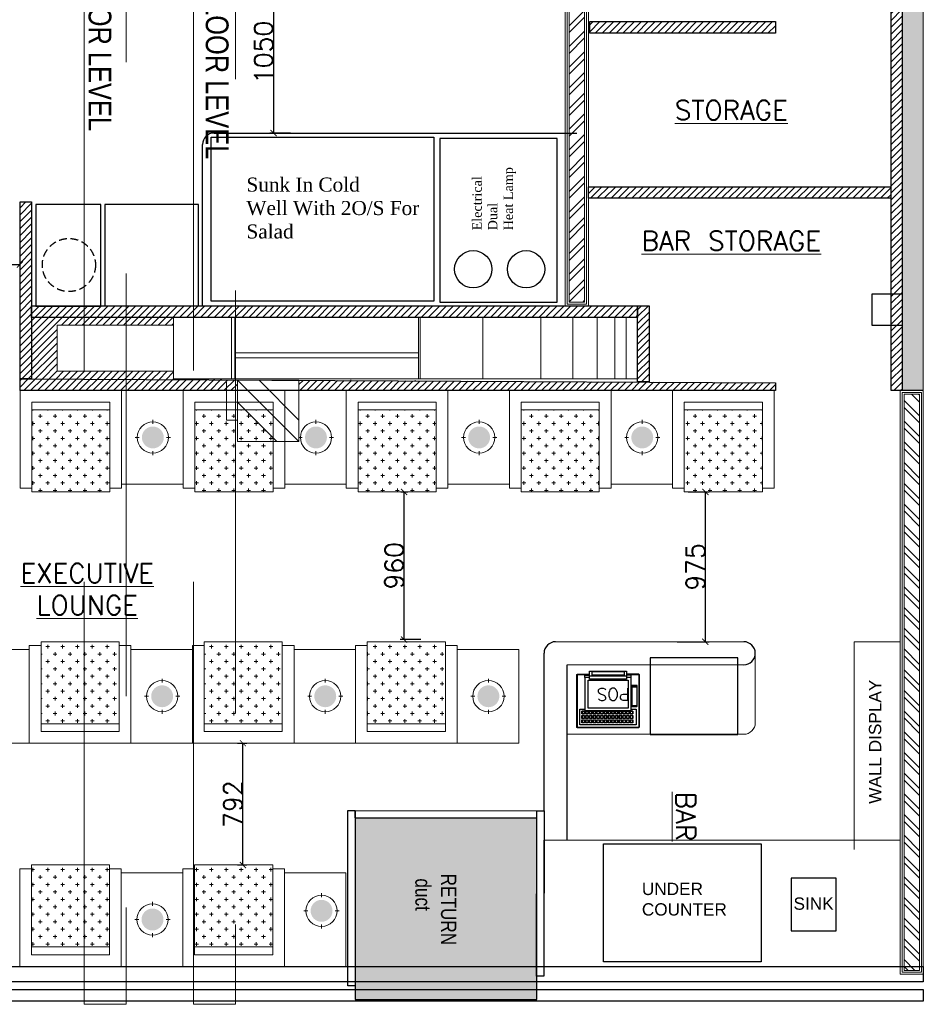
# Model space of a CAD drawing. Header units: inches. Extents: x -1008743 to -388065, y -1380311 to -642022.
# Tile 16 of 85: x -518033 to -512157, y -694457 to -688050. Entities that reach past the tile are written whole.
import ezdxf

# ---------------------------------------------------------------- set-up
doc = ezdxf.new("R2010")
doc.units = ezdxf.units.IN
doc.header["$LTSCALE"] = 1000
doc.header["$MEASUREMENT"] = 0
doc.header["$PDMODE"] = 35
doc.linetypes.add('( Hidden )', pattern=[0.375, 0.25, -0.125])
doc.linetypes.add('DASHED', pattern=[0.75, 0.5, -0.25])
for name, color, linetype, lineweight in [('01_WALL-INTERNAL', 250, 'Continuous', 13), ('A-HATCH', 15, 'Continuous', 0), ('BEAM', 113, 'Continuous', 9), ('CT-FURNITURE', 3, 'Continuous', 5), ('E-ANNO-DETL', 7, 'Continuous', 25), ('E-EQPM', 7, 'Continuous', 35), ('Finishes', 5, 'Continuous', 13), ('FURN', 252, 'Continuous', 5), ('MEI- EXISTING WALLS', 1, 'Continuous', 15), ('Partition Hatch', 44, 'Continuous', 0), ('TXT', 6, 'Continuous', 20), ('Wall Hatch', 8, 'Continuous', 0), ('WALL NEW', 6, 'Continuous', 13)]:
    doc.layers.add(name, color=color, linetype=linetype, lineweight=lineweight)
for name, color, linetype in [('33070-KITCHEN$0$200', 8, 'Continuous'), ('Equipment', 5, 'Continuous'), ('Equipment Name', 7, 'Continuous'), ('FRR140', 5, 'Continuous'), ('id-partition', 7, 'Continuous'), ('MEI-TEXT', 3, 'Continuous')]:
    doc.layers.add(name, color=color, linetype=linetype)
doc.layers.add('MH- (Structural Elements)Strc-4', color=7, linetype='Continuous', lineweight=0, true_color=0xb85b00)
doc.styles.get("Standard").update_dxf_attribs({"font": 'txt.shx'})
doc.styles.add('style12', font='BOOKOSI.TTF')
doc.styles.add('TMH-TEXT', font='simplex.shx', dxfattribs={"width": 0.8})
doc.dimstyles.new('TFS-Dim', dxfattribs={"dimtxt": 120, "dimasz": 40, "dimexe": 25, "dimexo": 25, "dimgap": 4.5, "dimtad": 1, "dimdec": 0, "dimzin": 0, "dimdsep": 46, "dimtxsty": 'Standard', "dimblk": 'ARCHTICK', "dimcen": 0.09, "dimdle": 2, "dimclrd": 256, "dimclre": 8, "dimadec": 0, "dimazin": 0, "dimtfac": 1, "dimtdec": 0, "dimtofl": 0, "dimtmove": 1, "dimatfit": 3, "dimfxl": 1, "dimtolj": 1, "dimtzin": 0, "dimlwd": -1, "dimlwe": -1, "dimarcsym": 0})
pattern_1 = [(45, (-962014.224, -807723.576), (-22.4506403, 22.4506403), [])]

# ---------------------------------------------------------------- blocks, each defined once
blk = doc.blocks.new('E_3 phase_TP_Isolators - 32A-3805875-WEST PIER LEVLE F CONTAINMENT PART -4')
at = {"layer": 'E-ANNO-DETL', "color": 5, "lineweight": 5, "true_color": 0x0000ff}
for p, q in [((-200, -349), (-200, 50)), ((-200, 50), (200, 50)), ((-199, 50), (199.9, -349)), ((-57.6, 50), (200, -207.6)), ((200, 50), (200, -349)), ((-200, -90.4), (58.5, -349)), ((200, -89.5), (270, -89.5)), ((270, -89.5), (270, -337.6)), ((200, -349), (-200, -349))]:
    blk.add_line(p, q, dxfattribs=at)
blk = doc.blocks.new('JHGFG')
h = blk.add_hatch()
h.set_pattern_fill('CROSS', color=9, scale=7.5, angle=270)
h.set_pattern_definition([(270, (0, 0), (47.625, -47.625), [23.8125, -71.4375]), (0, (-11.906, -11.906), (47.625, 47.625), [23.8125, -71.4375])])
h.paths.add_polyline_path([(-2281577.9, -209054.5), (-2282102.9, -209054.5), (-2282102.9, -209554.5), (-2281577.9, -209554.5)])
at = {"color": 0, "linetype": 'ByBlock', "lineweight": -2}
for points in [[(-2282152.9, -209054.5), (-2281602.9, -209054.5), (-2281602.9, -208979.5), (-2282227.9, -208979.5), (-2282227.9, -209629.5), (-2281602.9, -209629.5), (-2281602.9, -209554.5), (-2282152.9, -209554.5)], [(-2282102.9, -209054.5), (-2282152.9, -209054.5), (-2282152.9, -209554.5), (-2282102.9, -209554.5)], [(-2281577.9, -209054.5), (-2282102.9, -209054.5), (-2282102.9, -209554.5), (-2281577.9, -209554.5)]]:
    blk.add_lwpolyline(points, close=True, dxfattribs=at)
blk = doc.blocks.new('A$Caff05cb0')
h = blk.add_hatch(color=52)
h.set_gradient(color1=(228, 209, 7), one_color=1, tint=1, name='SPHERICAL')
edge = h.paths.add_edge_path()
edge.add_arc((0, 0), 70.1, 0, 360, ccw=False)
at = {"color": 250}
for points in [[(0, 87.5), (0, 112.5)], [(-87.5, 0), (-112.5, 0)], [(87.5, 0), (112.5, 0)], [(0, -87.5), (0, -112.5)]]:
    blk.add_lwpolyline(points, dxfattribs=at)
blk.add_circle((0, 0), 100, dxfattribs=at)
blk = doc.blocks.new('A$C961b94cb')
at = {"layer": '33070-KITCHEN$0$200'}
for p, q in [((-169, 318), (-169.7, 317.3)), ((-169, 306.4), (-169.7, 307.1)), ((-169, 289.8), (-169.7, 289.1)), ((-169, 277.1), (-169.7, 277.8)), ((-169, 260.4), (-169.7, 259.7)), ((-153.2, 260.4), (-152.5, 259.7)), ((-153.1, 318), (-152.4, 317.3)), ((-153.1, 306.4), (-152.4, 307.1)), ((-153.1, 289.8), (-152.4, 289.1)), ((-153.1, 277.1), (-152.4, 277.8)), ((-144.8, 260.4), (-145.6, 259.7)), ((-144.8, 318), (-145.5, 317.3)), ((-144.8, 306.4), (-145.5, 307.1)), ((-144.8, 289.8), (-145.5, 289.1)), ((-144.8, 277), (-145.5, 277.7)), ((-129, 318), (-128.3, 317.3)), ((-129, 306.4), (-128.3, 307.1)), ((-129, 289.7), (-128.3, 289)), ((-129, 277), (-128.3, 277.7)), ((-129, 260.4), (-128.3, 259.7)), ((-120.7, 318), (-121.4, 317.3)), ((-120.7, 306.4), (-121.4, 307.1)), ((-120.7, 289.7), (-121.4, 289)), ((-120.7, 277), (-121.4, 277.7)), ((-120.7, 260.4), (-121.4, 259.7)), ((-104.9, 277), (-104.2, 277.7)), ((-104.9, 260.4), (-104.2, 259.7)), ((-104.8, 318), (-104.1, 317.3)), ((-104.8, 306.4), (-104.1, 307.1)), ((-104.8, 289.7), (-104.1, 289)), ((-96.6, 260.4), (-97.3, 259.7)), ((-96.5, 318), (-97.2, 317.3)), ((-96.5, 306.4), (-97.2, 307.1)), ((-96.5, 289.7), (-97.2, 289)), ((-96.5, 277), (-97.2, 277.7)), ((-80.7, 318), (-80, 317.3)), ((-80.7, 306.4), (-80, 307.1)), ((-80.7, 289.7), (-80, 289)), ((-80.7, 277), (-80, 277.7)), ((-80.7, 260.4), (-80, 259.7)), ((-72.4, 318), (-73.1, 317.3)), ((-72.4, 306.4), (-73.1, 307.1)), ((-72.4, 289.7), (-73.1, 289)), ((-72.4, 277), (-73.1, 277.7)), ((-72.4, 260.4), (-73.1, 259.7)), ((-56.6, 289.7), (-55.9, 289)), ((-56.6, 277), (-55.9, 277.7)), ((-56.6, 260.4), (-55.9, 259.7)), ((-56.5, 318), (-55.8, 317.3)), ((-56.5, 306.4), (-55.8, 307.1)), ((-48.3, 277), (-49, 277.7)), ((-48.3, 260.4), (-49, 259.7)), ((-48.2, 318), (-48.9, 317.3)), ((-48.2, 306.4), (-48.9, 307.1)), ((-48.2, 289.7), (-48.9, 289)), ((-32.4, 318), (-31.7, 317.3)), ((-32.4, 306.4), (-31.7, 307.1)), ((-32.4, 289.7), (-31.7, 289)), ((-32.4, 277), (-31.7, 277.7)), ((-32.4, 260.3), (-31.7, 259.6)), ((-24.1, 318), (-24.8, 317.3)), ((-24.1, 306.4), (-24.8, 307.1)), ((-24.1, 289.7), (-24.8, 289)), ((-24.1, 277), (-24.8, 277.7)), ((-24.1, 260.3), (-24.8, 259.6)), ((-8.3, 289.7), (-7.6, 289)), ((-8.3, 277), (-7.6, 277.7)), ((-8.3, 260.3), (-7.6, 259.6)), ((-8.2, 318), (-7.5, 317.3)), ((-8.2, 306.4), (-7.5, 307.1)), ((0, 277), (-0.7, 277.7)), ((0, 260.3), (-0.7, 259.6)), ((0.1, 318), (-0.6, 317.3)), ((0.1, 306.4), (-0.6, 307.1)), ((0.1, 289.7), (-0.6, 289)), ((15.9, 318), (16.6, 317.3)), ((15.9, 306.4), (16.6, 307.1)), ((15.9, 289.7), (16.6, 289)), ((15.9, 277), (16.6, 277.7)), ((15.9, 260.3), (16.6, 259.6)), ((24.2, 318), (23.5, 317.3)), ((24.2, 306.4), (23.5, 307.1)), ((24.2, 289.7), (23.5, 289)), ((24.2, 277), (23.5, 277.7)), ((24.2, 260.3), (23.5, 259.6)), ((40, 306.3), (40.7, 307)), ((40, 289.7), (40.7, 289)), ((40, 277), (40.7, 277.7)), ((40, 260.3), (40.7, 259.6)), ((40.1, 318), (40.8, 317.3)), ((48.3, 289.7), (47.6, 289)), ((48.3, 277), (47.6, 277.7)), ((48.3, 260.3), (47.6, 259.6)), ((48.4, 318), (47.7, 317.3)), ((48.4, 306.3), (47.7, 307)), ((64.2, 318), (64.9, 317.3)), ((64.2, 306.3), (64.9, 307)), ((64.2, 289.7), (64.9, 289)), ((64.2, 277), (64.9, 277.7)), ((64.2, 260.3), (64.9, 259.6)), ((72.5, 318), (71.8, 317.3)), ((72.5, 306.3), (71.8, 307)), ((72.5, 289.7), (71.8, 289)), ((72.5, 277), (71.8, 277.7)), ((72.5, 260.3), (71.8, 259.6)), ((88.3, 317.9), (89, 317.2)), ((88.3, 306.3), (89, 307)), ((88.3, 289.7), (89, 289)), ((88.3, 277), (89, 277.7)), ((88.3, 260.3), (89, 259.6)), ((96.6, 289.7), (95.9, 289)), ((96.6, 277), (95.9, 277.7)), ((96.6, 260.3), (95.9, 259.6)), ((96.7, 317.9), (96, 317.2)), ((96.7, 306.3), (96, 307)), ((112.5, 317.9), (113.2, 317.2)), ((112.5, 306.3), (113.2, 307)), ((112.5, 289.7), (113.2, 289)), ((112.5, 277), (113.2, 277.7)), ((112.5, 260.3), (113.2, 259.6)), ((120.8, 317.9), (120.1, 317.2)), ((120.8, 306.3), (120.1, 307)), ((120.8, 289.7), (120.1, 289)), ((120.8, 277), (120.1, 277.7)), ((120.8, 260.3), (120.1, 259.6)), ((136.6, 317.9), (137.3, 317.2)), ((136.6, 306.3), (137.3, 307)), ((136.6, 289.6), (137.3, 288.9)), ((136.6, 276.9), (137.3, 277.6)), ((136.6, 260.3), (137.3, 259.6)), ((144.9, 306.3), (144.2, 307)), ((144.9, 289.6), (144.2, 288.9)), ((144.9, 276.9), (144.2, 277.6)), ((144.9, 260.3), (144.2, 259.6)), ((145, 317.9), (144.3, 317.2)), ((160.8, 317.9), (161.5, 317.2)), ((160.8, 306.3), (161.5, 307)), ((160.8, 289.6), (161.5, 288.9)), ((160.8, 276.9), (161.5, 277.6)), ((160.8, 260.3), (161.5, 259.6)), ((190, 103.6), (150, 103.7))]:
    blk.add_line(p, q, dxfattribs=at)
for points in [[(120, 18.2), (199.5, 18.2), (202.5, 21.2), (202.6, 365.2), (199.6, 368.2), (-199.4, 368.4), (-202.4, 365.4), (-202.5, 21.4), (-199.5, 18.4), (-120, 18.3)], [(120, 21.2), (198.3, 21.2), (199.5, 21.2), (199.6, 364), (199.6, 365.2), (-199.4, 365.4), (-199.4, 364.1), (-199.5, 22.6), (-199.5, 21.4), (-120, 21.3)], [(150.1, 247.7), (182.6, 247.7), (182.6, 348.2), (-182.4, 348.4), (-182.4, 247.8), (-149.9, 247.8)], [(-120, 40.8), (-150, 40.8), (-149.9, 256.2), (150.1, 256.1), (150, 40.7), (120, 40.7)], [(150.1, 230.8), (187.1, 230.8), (190.1, 228.2), (190, 93.8), (150, 93.8)], [(190, 99.7), (155, 99.7), (155.1, 223.1), (190.1, 223.1)], [(-150, 40.8), (-150, 26.6), (-120, 26.6)], [(-120, 1.4), (-120, 0), (120, 0), (120, 1.3), (120, 52.7), (-120, 52.8), (-120, 1.4)], [(-120, 30.7), (120, 30.6)], [(150, 40.7), (150, 26.5), (120, 26.5)]]:
    blk.add_lwpolyline(points, dxfattribs=at)
at = {"layer": '33070-KITCHEN$0$200', "elevation": 0}
for points in [[(-169.7, 317.3), (-152.4, 317.3), (-152.4, 335.4), (-169.7, 335.4)], [(-169, 334.7), (-153.1, 334.7), (-153.1, 318), (-169, 318)], [(-145.5, 317.3), (-128.3, 317.3), (-128.3, 335.4), (-145.5, 335.4)], [(-144.8, 334.7), (-129, 334.7), (-129, 318), (-144.8, 318)], [(-121.4, 317.3), (-104.1, 317.3), (-104.1, 335.4), (-121.4, 335.4)], [(-120.7, 334.7), (-104.8, 334.7), (-104.8, 318), (-120.7, 318)], [(-97.2, 317.3), (-80, 317.3), (-80, 335.4), (-97.2, 335.4)], [(-96.5, 334.7), (-80.7, 334.7), (-80.7, 318), (-96.5, 318)], [(-73.1, 317.3), (-55.8, 317.3), (-55.8, 335.4), (-73.1, 335.4)], [(-72.4, 334.7), (-56.5, 334.7), (-56.5, 318), (-72.4, 318)], [(-48.9, 317.3), (-31.7, 317.3), (-31.7, 335.4), (-48.9, 335.4)], [(-48.2, 334.7), (-32.4, 334.7), (-32.4, 318), (-48.2, 318)], [(-24.8, 317.3), (-7.5, 317.3), (-7.5, 335.3), (-24.8, 335.4)], [(-24.1, 334.7), (-8.2, 334.6), (-8.2, 318), (-24.1, 318)], [(-0.6, 317.3), (16.6, 317.3), (16.6, 335.3), (-0.6, 335.3)], [(0.1, 334.6), (15.9, 334.6), (15.9, 318), (0.1, 318)], [(23.5, 317.3), (40.8, 317.3), (40.8, 335.3), (23.5, 335.3)], [(24.2, 334.6), (40.1, 334.6), (40.1, 318), (24.2, 318)], [(47.7, 317.3), (64.9, 317.3), (64.9, 335.3), (47.7, 335.3)], [(48.4, 334.6), (64.2, 334.6), (64.2, 318), (48.4, 318)], [(71.8, 317.3), (89, 317.2), (89.1, 335.3), (71.8, 335.3)], [(72.5, 334.6), (88.4, 334.6), (88.3, 317.9), (72.5, 318)], [(96, 317.2), (113.2, 317.2), (113.2, 335.3), (96, 335.3)], [(96.7, 334.6), (112.5, 334.6), (112.5, 317.9), (96.7, 317.9)], [(120.1, 317.2), (137.3, 317.2), (137.4, 335.3), (120.1, 335.3)], [(120.8, 334.6), (136.7, 334.6), (136.6, 317.9), (120.8, 317.9)], [(144.3, 317.2), (161.5, 317.2), (161.5, 335.3), (144.3, 335.3)], [(145, 334.6), (160.8, 334.6), (160.8, 317.9), (145, 317.9)], [(-169.7, 289.1), (-152.4, 289.1), (-152.4, 307.1), (-169.7, 307.1)], [(-169.7, 259.7), (-152.5, 259.7), (-152.4, 277.8), (-169.7, 277.8)], [(-169, 306.4), (-153.1, 306.4), (-153.1, 289.8), (-169, 289.8)], [(-169, 277.1), (-153.1, 277.1), (-153.2, 260.4), (-169, 260.4)], [(-145.6, 259.7), (-128.3, 259.7), (-128.3, 277.7), (-145.5, 277.7)], [(-145.5, 289.1), (-128.3, 289), (-128.3, 307.1), (-145.5, 307.1)], [(-144.8, 306.4), (-129, 306.4), (-129, 289.7), (-144.8, 289.8)], [(-144.8, 277), (-129, 277), (-129, 260.4), (-144.8, 260.4)], [(-121.4, 289), (-104.1, 289), (-104.1, 307.1), (-121.4, 307.1)], [(-121.4, 259.7), (-104.2, 259.7), (-104.2, 277.7), (-121.4, 277.7)], [(-120.7, 306.4), (-104.8, 306.4), (-104.8, 289.7), (-120.7, 289.7)], [(-120.7, 277), (-104.9, 277), (-104.9, 260.4), (-120.7, 260.4)], [(-97.3, 259.7), (-80, 259.7), (-80, 277.7), (-97.2, 277.7)], [(-97.2, 289), (-80, 289), (-80, 307.1), (-97.2, 307.1)], [(-96.5, 277), (-80.7, 277), (-80.7, 260.4), (-96.6, 260.4)], [(-96.5, 306.4), (-80.7, 306.4), (-80.7, 289.7), (-96.5, 289.7)], [(-73.1, 289), (-55.9, 289), (-55.8, 307.1), (-73.1, 307.1)], [(-73.1, 259.7), (-55.9, 259.7), (-55.9, 277.7), (-73.1, 277.7)], [(-72.4, 306.4), (-56.5, 306.4), (-56.6, 289.7), (-72.4, 289.7)], [(-72.4, 277), (-56.6, 277), (-56.6, 260.4), (-72.4, 260.4)], [(-49, 259.7), (-31.7, 259.6), (-31.7, 277.7), (-49, 277.7)], [(-48.9, 289), (-31.7, 289), (-31.7, 307.1), (-48.9, 307.1)], [(-48.3, 277), (-32.4, 277), (-32.4, 260.3), (-48.3, 260.4)], [(-48.2, 306.4), (-32.4, 306.4), (-32.4, 289.7), (-48.2, 289.7)], [(-24.8, 289), (-7.6, 289), (-7.5, 307.1), (-24.8, 307.1)], [(-24.8, 259.6), (-7.6, 259.6), (-7.6, 277.7), (-24.8, 277.7)], [(-24.1, 306.4), (-8.2, 306.4), (-8.3, 289.7), (-24.1, 289.7)], [(-24.1, 277), (-8.3, 277), (-8.3, 260.3), (-24.1, 260.3)], [(-0.7, 259.6), (16.6, 259.6), (16.6, 277.7), (-0.7, 277.7)], [(-0.6, 289), (16.6, 289), (16.6, 307.1), (-0.6, 307.1)], [(0, 277), (15.9, 277), (15.9, 260.3), (0, 260.3)], [(0.1, 306.4), (15.9, 306.4), (15.9, 289.7), (0.1, 289.7)], [(23.5, 289), (40.7, 289), (40.7, 307), (23.5, 307.1)], [(23.5, 259.6), (40.7, 259.6), (40.7, 277.7), (23.5, 277.7)], [(24.2, 306.4), (40, 306.3), (40, 289.7), (24.2, 289.7)], [(24.2, 277), (40, 277), (40, 260.3), (24.2, 260.3)], [(47.6, 289), (64.9, 289), (64.9, 307), (47.7, 307)], [(47.6, 259.6), (64.9, 259.6), (64.9, 277.7), (47.6, 277.7)], [(48.4, 306.3), (64.2, 306.3), (64.2, 289.7), (48.3, 289.7)], [(48.3, 277), (64.2, 277), (64.2, 260.3), (48.3, 260.3)], [(71.8, 289), (89, 289), (89, 307), (71.8, 307)], [(71.8, 259.6), (89, 259.6), (89, 277.7), (71.8, 277.7)], [(72.5, 306.3), (88.3, 306.3), (88.3, 289.7), (72.5, 289.7)], [(72.5, 277), (88.3, 277), (88.3, 260.3), (72.5, 260.3)], [(95.9, 289), (113.2, 289), (113.2, 307), (96, 307)], [(95.9, 259.6), (113.2, 259.6), (113.2, 277.7), (95.9, 277.7)], [(96.7, 306.3), (112.5, 306.3), (112.5, 289.7), (96.6, 289.7)], [(96.6, 277), (112.5, 277), (112.5, 260.3), (96.6, 260.3)], [(120.1, 289), (137.3, 288.9), (137.3, 307), (120.1, 307)], [(120.1, 259.6), (137.3, 259.6), (137.3, 277.6), (120.1, 277.7)], [(120.8, 306.3), (136.6, 306.3), (136.6, 289.6), (120.8, 289.7)], [(120.8, 277), (136.6, 276.9), (136.6, 260.3), (120.8, 260.3)], [(144.2, 288.9), (161.5, 288.9), (161.5, 307), (144.2, 307)], [(144.2, 259.6), (161.5, 259.6), (161.5, 277.6), (144.2, 277.6)], [(144.9, 306.3), (160.8, 306.3), (160.8, 289.6), (144.9, 289.6)], [(144.9, 276.9), (160.8, 276.9), (160.8, 260.3), (144.9, 260.3)], [(-130, 59), (130, 59), (130.1, 239.9), (-129.9, 240)], [(104, 26.7), (-104, 26.7), (-104, 2.1), (104, 2.1)]]:
    blk.add_lwpolyline(points, close=True, dxfattribs=at)
blk = doc.blocks.new('*U254')
at = {"layer": 'A-HATCH', "lineweight": -2, "true_color": 0x939598}
h = blk.add_hatch(dxfattribs=at)
h.set_pattern_fill('ANSI32', color=252, scale=0.4)
h.set_pattern_definition([(45, (-601.882, 0), (-2.694077, 2.694077), []), (45, (-600.086, 0), (-2.694077, 2.694077), [])])
h.paths.add_polyline_path([(-348.74, 1), (-348.74, 5), (-198.81, 5), (-198.81, 1)])
at = {"layer": 'Finishes'}
blk.add_lwpolyline([(-349.74, 6), (-197.81, 6), (-197.81, 0), (-349.74, 0)], close=True, dxfattribs=at)
at = {"layer": 'WALL NEW'}
for points in [[(-349.24, 5.5), (-198.31, 5.5), (-198.31, 0.5), (-349.24, 0.5)], [(-348.74, 5), (-198.81, 5), (-198.81, 1), (-348.74, 1)]]:
    blk.add_lwpolyline(points, close=True, dxfattribs=at)
blk = doc.blocks.new('_ArchTick')
at = {"color": 0, "linetype": 'ByBlock', "const_width": 0.15}
blk.add_lwpolyline([(-0.5, -0.5), (0.5, 0.5)], dxfattribs=at)
blk = doc.blocks.new('*D334')
at = {"color": 8, "linetype": '( Hidden )'}
for p, q in [((-516270.9, -687737.8), (-516407.1, -687737.8)), ((-516270.9, -688787.5), (-516407.1, -688787.5))]:
    blk.add_line(p, q, dxfattribs=at)
at = {"color": 8}
blk.add_line((-516382.1, -687735.8), (-516382.1, -688789.5), dxfattribs=at)
at = {"layer": 'Defpoints', "color": 0, "ltscale": 10}
for p in [(-516245.9, -687737.8), (-516382.1, -688787.5), (-516245.9, -688787.5)]:
    blk.add_point(p, dxfattribs=at)
at = {"color": 8, "ltscale": 10, "xscale": 40, "yscale": 40, "zscale": 40}
for p, rotation in [((-516382.1, -687737.8), 90), ((-516382.1, -688787.5), 270)]:
    blk.add_blockref('_ArchTick', p, dxfattribs=dict(at, rotation=rotation))
at = {"color": 0, "ltscale": 10, "insert": (-516446.6, -688262.7), "char_height": 120, "attachment_point": 5, "rotation": 90}
blk.add_mtext('\\A1;1050', dxfattribs=at)
blk = doc.blocks.new('*U308')
at = {"layer": 'A-HATCH', "lineweight": -2, "true_color": 0x939598}
h = blk.add_hatch(dxfattribs=at)
h.set_pattern_fill('ANSI32', color=252, scale=0.4)
h.set_pattern_definition([(45, (-642.8458, 0), (-2.694077, 2.694077), []), (45, (-641.0497, 0), (-2.694077, 2.694077), [])])
h.paths.add_polyline_path([(-362.48, 1), (-362.48, 5), (-226.03, 5), (-226.03, 1)])
at = {"layer": 'Finishes'}
blk.add_lwpolyline([(-363.48, 6), (-225.03, 6), (-225.03, 0), (-363.48, 0)], close=True, dxfattribs=at)
at = {"layer": 'WALL NEW'}
for points in [[(-362.98, 5.5), (-225.53, 5.5), (-225.53, 0.5), (-362.98, 0.5)], [(-362.48, 5), (-226.03, 5), (-226.03, 1), (-362.48, 1)]]:
    blk.add_lwpolyline(points, close=True, dxfattribs=at)
blk = doc.blocks.new('*D340')
at = {"color": 8, "linetype": '( Hidden )'}
for p, q in [((-519466.3, -689261), (-519466.3, -689668.7)), ((-518031.6, -689261), (-518031.6, -689668.7))]:
    blk.add_line(p, q, dxfattribs=at)
at = {"color": 8}
blk.add_line((-519468.3, -689643.7), (-518029.6, -689643.7), dxfattribs=at)
at = {"layer": 'Defpoints', "color": 0, "ltscale": 10}
for p in [(-519466.3, -689236), (-518031.6, -689236), (-518031.6, -689643.7)]:
    blk.add_point(p, dxfattribs=at)
at = {"color": 8, "ltscale": 10, "xscale": 40, "yscale": 40, "zscale": 40, "rotation": 180}
blk.add_blockref('_ArchTick', (-519466.3, -689643.7), dxfattribs=at)
at = {"color": 8, "ltscale": 10, "xscale": 40, "yscale": 40, "zscale": 40}
blk.add_blockref('_ArchTick', (-518031.6, -689643.7), dxfattribs=at)
at = {"color": 0, "ltscale": 10, "insert": (-518748.9, -689579.2), "char_height": 120, "attachment_point": 5}
blk.add_mtext('\\A1;1435', dxfattribs=at)
blk = doc.blocks.new('*D342')
at = {"color": 8, "linetype": '( Hidden )'}
for p, q in [((-513686.2, -691123), (-513549.2, -691123)), ((-513758, -692097.7), (-513549.2, -692097.7))]:
    blk.add_line(p, q, dxfattribs=at)
at = {"color": 8}
blk.add_line((-513574.2, -692099.7), (-513574.2, -691121), dxfattribs=at)
at = {"layer": 'Defpoints', "color": 0, "ltscale": 10}
for p in [(-513711.2, -691123), (-513574.2, -691123), (-513783, -692097.7)]:
    blk.add_point(p, dxfattribs=at)
at = {"color": 8, "ltscale": 10, "xscale": 40, "yscale": 40, "zscale": 40}
for p, rotation in [((-513574.2, -691123), 90), ((-513574.2, -692097.7), 270)]:
    blk.add_blockref('_ArchTick', p, dxfattribs=dict(at, rotation=rotation))
at = {"color": 0, "ltscale": 10, "insert": (-513638.7, -691610.4), "char_height": 120, "attachment_point": 5, "rotation": 90}
blk.add_mtext('\\A1;975', dxfattribs=at)
blk = doc.blocks.new('*D343')
at = {"color": 8, "linetype": '( Hidden )'}
for p, q in [((-515553.8, -691123), (-515508.2, -691123)), ((-515424.3, -692083.4), (-515558.2, -692083.4))]:
    blk.add_line(p, q, dxfattribs=at)
at = {"color": 8}
blk.add_line((-515533.2, -692085.4), (-515533.2, -691121), dxfattribs=at)
at = {"layer": 'Defpoints', "color": 0, "ltscale": 10}
for p in [(-515578.8, -691123), (-515533.2, -691123), (-515399.3, -692083.4)]:
    blk.add_point(p, dxfattribs=at)
at = {"color": 8, "ltscale": 10, "xscale": 40, "yscale": 40, "zscale": 40}
for p, rotation in [((-515533.2, -691123), 90), ((-515533.2, -692083.4), 270)]:
    blk.add_blockref('_ArchTick', p, dxfattribs=dict(at, rotation=rotation))
at = {"color": 0, "ltscale": 10, "insert": (-515597.7, -691603.2), "char_height": 120, "attachment_point": 5, "rotation": 90}
blk.add_mtext('\\A1;960', dxfattribs=at)
blk = doc.blocks.new('*D344')
at = {"color": 8, "linetype": '( Hidden )'}
for p, q in [((-516616.8, -692758.1), (-516556.3, -692758.1)), ((-516616.8, -693550.1), (-516556.3, -693550.1))]:
    blk.add_line(p, q, dxfattribs=at)
at = {"color": 8}
blk.add_line((-516581.3, -693552.1), (-516581.3, -692756.1), dxfattribs=at)
at = {"layer": 'Defpoints', "color": 0, "ltscale": 10}
for p in [(-516641.8, -692758.1), (-516581.3, -692758.1), (-516641.8, -693550.1)]:
    blk.add_point(p, dxfattribs=at)
at = {"color": 8, "ltscale": 10, "xscale": 40, "yscale": 40, "zscale": 40}
for p, rotation in [((-516581.3, -692758.1), 90), ((-516581.3, -693550.1), 270)]:
    blk.add_blockref('_ArchTick', p, dxfattribs=dict(at, rotation=rotation))
at = {"color": 0, "ltscale": 10, "insert": (-516645.8, -693154.1), "char_height": 120, "attachment_point": 5, "rotation": 90}
blk.add_mtext('\\A1;792', dxfattribs=at)

msp = doc.modelspace()

# ---------------------------------------------------------------- hatches: boundary and pattern name
at = {"layer": 'Partition Hatch'}
h = msp.add_hatch(dxfattribs=at)
h.set_pattern_fill('ANSI31', color=256, scale=10)
h.set_pattern_definition(pattern_1)
h.paths.add_polyline_path([(-514325.4, -688062.7), (-514325.4, -688137.7), (-513118.6, -688137.7), (-513118.6, -688062.7)])
h.paths.add_polyline_path([(-512367.8, -690352.4), (-512367.8, -690352.4), (-512367.8, -690460.8), (-512292.8, -690460.8), (-512295.2, -682574.8), (-512367.8, -682574.8)])
h = msp.add_hatch(dxfattribs=at)
h.set_pattern_fill('ANSI31', color=256, scale=10)
h.set_pattern_definition([(45, (-1007781.546, -806443.807), (-22.4506403, 22.4506403), [])])
h.paths.add_polyline_path([(-513939.6, -689912.6), (-514014.6, -689912.6), (-514014.6, -689987.6), (-514014.6, -689987.6), (-514014.7, -690406), (-513939.7, -690406)])
h.paths.add_polyline_path([(-512367.8, -689136.9), (-514334.9, -689136.9), (-514334.9, -689211.9), (-512367.8, -689211.9)])
h = msp.add_hatch(dxfattribs=at)
h.set_pattern_fill('ANSI31', color=256, scale=10)
h.set_pattern_definition(pattern_1)
h.paths.add_polyline_path([(-517955.6, -689236), (-518030.6, -689236), (-518030.6, -690387.6), (-517955.6, -690387.6)])
h.paths.add_polyline_path([(-514014.6, -689912.6), (-514334.9, -689912.6), (-514334.9, -689912.6), (-514409.9, -689912.6), (-517504.2, -689912.6), (-517504.2, -689913.4), (-517926.9, -689913.4), (-517955.6, -689912.6), (-517955.6, -689987.6), (-517031.9, -689987.6), (-517031.9, -689987.6), (-516654.9, -689987.6), (-514014.6, -689987.6)])
h.paths.add_polyline_path([(-518030.6, -690387.6), (-518030.6, -690462.6), (-513118.6, -690462.6), (-513118.6, -690413.4)])
h.paths.add_polyline_path([(-516476.1, -690396.5), (-516617.5, -690396.5), (-516551.4, -690462.6), (-516410, -690462.6)], flags=16)
h.paths.add_polyline_path([(-516217.5, -690397.1), (-516329.3, -690396.5), (-516476.1, -690396.5), (-516410, -690462.6), (-516217.5, -690462.6)], flags=16)
h.paths.add_polyline_path([(-516617.5, -690387.6), (-516634, -690387.6), (-516654.9, -690387.6), (-517031.9, -690387.6), (-517031.9, -690337.6), (-517788.8, -690337.6), (-517788.8, -690037.6), (-517031.9, -690037.6), (-517031.9, -689987.6), (-517955.6, -689987.6), (-517955.6, -690387.6), (-518030.6, -690387.6), (-518030.6, -690462.6), (-516617.5, -690462.6)])
h.paths.add_polyline_path([(-516687.5, -690394.6), (-518030.6, -690387.6), (-518030.6, -690462.6), (-516687.5, -690462.6)], flags=16)
h.paths.add_polyline_path([(-516617.5, -690396.5), (-516617.5, -690396.5), (-516617.5, -690462.6), (-516551.4, -690462.6)], flags=16)
h.paths.add_polyline_path([(-516617.5, -690387.6), (-516634, -690387.6), (-516654.9, -690387.6), (-516687.5, -690387.6), (-516687.5, -690462.6), (-516617.5, -690462.6)], flags=17)
at = {"layer": 'Wall Hatch', "true_color": 0xc7c8ca}
h = msp.add_hatch(color=9, dxfattribs=at)
h.dxf.hatch_style = 1
h.paths.add_polyline_path([(-514016.3, -681315.6), (-514016.3, -681451.6), (-512295.5, -681451.6), (-512292.8, -690460.8), (-512157.1, -690460.8), (-512159.8, -681315.9)])
at = {"layer": 'Wall Hatch', "true_color": 0x939598}
h = msp.add_hatch(color=252, dxfattribs=at)
h.dxf.hatch_style = 1
h.paths.add_polyline_path([(-515850.7, -693245.4), (-515850.7, -694425.4), (-514670.9, -694425.4), (-514670.9, -693245.4)])

# ---------------------------------------------------------------- linework, layer by layer
at = {"color": 252, "true_color": 0x939598}
for p, q in [((-514623.3, -693197.6), (-514623.3, -692172.7)), ((-513249.7, -692172.7), (-513249.7, -692172.7)), ((-514473.3, -693387.7), (-514473.3, -692247.7))]:
    msp.add_line(p, q, dxfattribs=at)
at = {"color": 1, "ltscale": 10}
msp.add_lwpolyline([(-512492.8, -690037), (-512292.8, -690037), (-512292.8, -689837), (-512492.8, -689837)], close=True, dxfattribs=at)
at = {"color": 252, "true_color": 0x939598}
for centre, start, end in [((-514548.3, -692172.7), 90, 180), ((-513324.7, -692172.7), 0, 90)]:
    msp.add_arc(centre, 75, start, end, dxfattribs=at)
at = {"color": 252, "true_color": 0x939598, "extrusion": (1.079e-10, 1.91411e-08, 1)}
msp.add_arc((-513324.7, -692172.7, 0), 75, 270, 0, dxfattribs=at)
at = {"layer": 'BEAM', "linetype": '( Hidden )', "ltscale": 11}
for points in [[(-517341.1, -681451.6), (-517341.1, -694456.7), (-517614.6, -694456.7), (-517614.6, -681451.6)], [(-516630.1, -681561.6), (-516630.1, -694456.7), (-516903.6, -694456.7), (-516903.6, -681561.6)]]:
    msp.add_lwpolyline(points, close=True, dxfattribs=at)
at = {"layer": 'Equipment', "color": 32, "ltscale": 0.2}
for p, q in [((-516769.2, -688787.5), (-514409.9, -688787.5)), ((-516844.2, -689912.6), (-516844.2, -688862.5))]:
    msp.add_line(p, q, dxfattribs=at)
at = {"layer": 'Equipment'}
for points in [[(-516788.6, -689880.6), (-516788.6, -688813.8), (-515340.8, -688813.8), (-515340.8, -689880.6)], [(-515300.5, -689888.9), (-514538.5, -689888.9), (-514538.5, -688822.1), (-515300.5, -688822.1)], [(-517478.8, -689912.6), (-516869.2, -689912.6), (-516869.2, -689252.2), (-517478.8, -689252.2)], [(-513362.5, -692701.2), (-513362.5, -692201.2), (-513932.5, -692201.2), (-513932.5, -692701.2)], [(-514237.3, -693412.7), (-513212.3, -693412.7), (-513212.3, -694179.7), (-514237.3, -694179.7)], [(-512723.1, -693635.8), (-513016.8, -693635.8), (-513016.8, -693978.5), (-512723.1, -693978.5)]]:
    msp.add_lwpolyline(points, close=True, dxfattribs=at)
at = {"layer": 'Equipment', "color": 32, "ltscale": 0.2}
msp.add_lwpolyline([(-517926.9, -689913.4), (-517504.2, -689913.4), (-517504.2, -689252.2), (-517926.9, -689252.2)], close=True, dxfattribs=at)
at = {"layer": 'Equipment', "linetype": 'DASHED', "ltscale": 0.1}
msp.add_circle((-517712.8, -689646.3), 172.7, dxfattribs=at)
at = {"layer": 'Equipment'}
for centre in [(-515083.8, -689673.7), (-514739.6, -689673.7)]:
    msp.add_circle(centre, 121.2, dxfattribs=at)
at = {"layer": 'Equipment', "color": 32, "ltscale": 0.2}
msp.add_arc((-516769.2, -688862.5), 75, 90, 180, dxfattribs=at)
at = {"layer": 'FRR140', "color": 4}
msp.add_lwpolyline([(-515850.7, -693245.4), (-515850.7, -694425.4), (-514670.9, -694425.4), (-514670.9, -693245.4)], close=True, dxfattribs=at)
at = {"layer": 'FURN'}
for p, q in [((-514548.3, -692097.7), (-513324.7, -692097.7)), ((-513249.7, -692624.7), (-513249.7, -692172.7)), ((-514473.3, -692247.7), (-513324.7, -692247.7)), ((-513324.7, -692699.7), (-514473.3, -692699.7))]:
    msp.add_line(p, q, dxfattribs=at)
for points in [[(-517370.2, -691072.2), (-516969.8, -691072.2), (-516969.8, -690462.6), (-517370.2, -690462.6)], [(-516309.4, -691072.2), (-515909, -691072.2), (-515909, -690462.6), (-516309.4, -690462.6)], [(-515248.6, -691072.2), (-514848.2, -691072.2), (-514848.2, -690462.6), (-515248.6, -690462.6)], [(-514187.8, -691072.2), (-513787.4, -691072.2), (-513787.4, -690462.6), (-514187.8, -690462.6)], [(-518370.7, -692148.5), (-517970.3, -692148.5), (-517970.3, -692758.1), (-518370.7, -692758.1)], [(-517309.9, -692148.5), (-516909.5, -692148.5), (-516909.5, -692758.1), (-517309.9, -692758.1)], [(-516249.1, -692148.5), (-515848.7, -692148.5), (-515848.7, -692758.1), (-516249.1, -692758.1)], [(-515188.3, -692148.5), (-514787.9, -692148.5), (-514787.9, -692758.1), (-515188.3, -692758.1)], [(-512307.1, -693387.7), (-514623.6, -693387.7), (-514623.5, -694210.7), (-512307.1, -694210.7)], [(-517372.4, -693600.9), (-516972, -693600.9), (-516972, -694210.5), (-517372.4, -694210.5)], [(-516311.6, -693600.9), (-515911.2, -693600.9), (-515911.2, -694210.5), (-516311.6, -694210.5)]]:
    msp.add_lwpolyline(points, close=True, dxfattribs=at)
msp.add_arc((-513324.7, -692624.7), 75, 270, 0, dxfattribs=at)
at = {"layer": 'id-partition'}
for points in [[(-512292.8, -682574.8), (-512367.8, -682574.8), (-512367.8, -690460.8), (-512292.8, -690460.8)], [(-514325.4, -688062.7), (-513117.8, -688062.7), (-513117.8, -688137.7), (-514325.4, -688137.7)], [(-514334.9, -689136.9), (-512367.8, -689136.9), (-512367.8, -689211.9), (-514334.9, -689211.9)], [(-518030.6, -689236), (-517955.6, -689236), (-517955.6, -690387.6), (-518030.6, -690387.6)], [(-517955.6, -689912.6), (-514014.6, -689912.6), (-514014.6, -689987.6), (-517955.6, -689987.6)], [(-514014.6, -689912.6), (-513939.6, -689912.6), (-513939.7, -690406), (-514014.7, -690406)], [(-518030.6, -690387.6), (-513118.6, -690413.4), (-513118.6, -690462.6), (-518030.6, -690462.6)], [(-515850.7, -693196.5), (-515852, -694336.1), (-515899.5, -694336.1), (-515898.3, -693196.5)], [(-515850.7, -693196.5), (-514671.6, -693197.8), (-514671.6, -693245.4), (-515850.7, -693244)], [(-514672.2, -694272.9), (-514670.9, -693197.6), (-514623.3, -693197.6), (-514624.7, -694272.9)], [(-520785.8, -694210.3), (-512157.1, -694210.7), (-512157.1, -694311.4), (-520785.8, -694311)], [(-520785.8, -694361), (-512157.1, -694361), (-512157.1, -694436), (-520785.8, -694436)]]:
    msp.add_lwpolyline(points, close=True, dxfattribs=at)
at = {"layer": 'MEI- EXISTING WALLS', "color": 18, "true_color": 0x000000}
for p, q in [((-512157.2, -690462.6), (-512157.2, -681315.9)), ((-512292.8, -690297.6), (-512292.8, -681451.6))]:
    msp.add_line(p, q, dxfattribs=at)
at = {"layer": 'MEI- EXISTING WALLS'}
for p, q in [((-515879.6, -690393.6), (-515879.7, -690394.8)), ((-515461.4, -690397), (-515461.3, -690395.8))]:
    msp.add_line(p, q, dxfattribs=at)
at = {"layer": 'MEI- EXISTING WALLS', "color": 252, "true_color": 0x939598}
for p, q in [((-512607.1, -693449.7), (-512607.1, -692097.7)), ((-512607.1, -692097.7), (-512307.1, -692097.7))]:
    msp.add_line(p, q, dxfattribs=at)
at = {"layer": 'MEI- EXISTING WALLS', "color": 18, "true_color": 0x000000}
msp.add_lwpolyline([(-514016.3, -681315.6), (-514016.3, -681451.6), (-512295.5, -681451.6), (-512292.8, -690460.8), (-512157.1, -690460.8), (-512159.8, -681315.9), (-514016.3, -681315.6)], dxfattribs=at)
msp.add_lwpolyline([(-517031.9, -690037.6), (-517031.9, -690337.6), (-517788.8, -690337.6), (-517788.8, -690037.6)], close=True, dxfattribs=at)
at = {"layer": 'MH- (Structural Elements)Strc-4', "lineweight": 5}
msp.add_lwpolyline([(-516654.9, -689987.6), (-517031.9, -689987.6), (-517031.9, -690387.6), (-516654.9, -690387.6)], dxfattribs=at)
at = {"layer": 'MH- (Structural Elements)Strc-4', "lineweight": 9}
for points in [[(-516634, -689987.6), (-516654.9, -689987.6), (-516654.9, -690387.6), (-516634, -690387.6)], [(-515440.3, -689987.6), (-515440.3, -690387.6), (-515429.8, -690387.6), (-515429.8, -689987.6)]]:
    msp.add_lwpolyline(points, close=True, dxfattribs=at)
for points in [[(-515440.3, -689987.6), (-516634, -689987.6)], [(-515429.8, -690387.6), (-514016.3, -690387.6), (-514016.3, -689987.6), (-515429.8, -689987.6)], [(-515021.5, -690387.6), (-515021.5, -689987.6)], [(-515440.3, -690217.9), (-516634, -690217.9)], [(-515440.3, -690249.4), (-516634, -690249.4)], [(-516634, -690387.6), (-515440.3, -690387.6)]]:
    msp.add_lwpolyline(points, dxfattribs=at)
at = {"layer": 'MH- (Structural Elements)Strc-4', "lineweight": 0}
for points in [[(-514644.5, -690387.6), (-514644.5, -689987.6)], [(-514435.1, -690387.6), (-514435.1, -689987.6)], [(-514278, -690387.6), (-514278, -689987.6)], [(-514162.9, -690387.6), (-514162.9, -689987.6)], [(-514089.6, -690387.6), (-514089.6, -689987.6)]]:
    msp.add_lwpolyline(points, dxfattribs=at)
at = {"layer": 'Wall Hatch'}
msp.add_lwpolyline([(-517031.9, -689987.6), (-514016.3, -689987.6), (-514016.3, -690387.6), (-517031.9, -690387.6)], close=True, dxfattribs=at)

# ---------------------------------------------------------------- block references
at = {"layer": '01_WALL-INTERNAL', "yscale": 25, "zscale": 25, "rotation": 270}
for name, p, xscale in [('*U308', (-514484.9, -680825.5), -25), ('*U254', (-512307.1, -699206.1), 25)]:
    msp.add_blockref(name, p, dxfattribs=dict(at, xscale=xscale))
at = {"layer": 'CT-FURNITURE', "yscale": 1.01600203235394}
for p, xscale, zscale, rotation in [((-517167, -690768.3), -1.01600203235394, 1.016002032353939, 89.99999999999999), ((-516106.2, -690768.3), -1.01600203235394, 1.016002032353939, 89.99999999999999), ((-515045.4, -690768.3), -1.01600203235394, 1.016002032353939, 89.99999999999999), ((-513984.6, -690768.3), -1.01600203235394, 1.016002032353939, 89.99999999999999), ((-517106.7, -692452.4), 1.01600203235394, 1.01600203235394, 90), ((-516045.9, -692452.4), 1.01600203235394, 1.01600203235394, 90), ((-514985.1, -692452.4), 1.01600203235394, 1.01600203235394, 90), ((-516070, -693848.4), 1.01600203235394, 1.01600203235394, 90), ((-517169.2, -693904.8), 1.01600203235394, 1.01600203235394, 90)]:
    msp.add_blockref('A$Caff05cb0', p, dxfattribs=dict(at, xscale=xscale, zscale=zscale, rotation=rotation))
at = {"layer": 'E-EQPM', "color": 5, "lineweight": 25, "true_color": 0x0000ff, "rotation": 179.9999999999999}
msp.add_blockref('E_3 phase_TP_Isolators - 32A-3805875-WEST PIER LEVLE F CONTAINMENT PART -4', (-516417.5, -690745.5), dxfattribs=at)
at = {"layer": 'Equipment', "xscale": -1, "rotation": 180}
msp.add_blockref('A$C961b94cb', (-514207.1, -692289.2), dxfattribs=at)
at = {"layer": 'FURN', "extrusion": (-3.44359e-07, 2.36993e-18, 1), "xscale": 1.016002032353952, "yscale": 1.016002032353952, "zscale": 1.016002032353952, "rotation": 270}
for p in [(-305046.5, -3009210.8, 0.1), (-303985.7, -3009210.8, 0.1), (-302924.9, -3009210.8, 0.1)]:
    msp.add_blockref('JHGFG', p, dxfattribs=at)
at = {"layer": 'FURN', "extrusion": (-3.44359e-07, 2.36982e-18, 1), "xscale": 1.016002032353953, "yscale": 1.016002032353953, "zscale": 1.016002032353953, "rotation": 270}
for p in [(-301864.1, -3009210.8, 0.1), (-300803.3, -3009210.8, 0.1)]:
    msp.add_blockref('JHGFG', p, dxfattribs=at)
at = {"layer": 'FURN', "extrusion": (-3.44359e-07, -2.36998e-18, 1), "zscale": 1.016002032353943, "rotation": 270}
for p, xscale, yscale in [((-304986.3, 1625990.1, 0.1), -1.016002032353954, 1.016002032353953), ((-303925.5, 1625990.1, 0.1), -1.016002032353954, 1.016002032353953), ((-302864.7, 1625990.1, 0.1), -1.016002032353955, 1.016002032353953), ((-305048.7, 1624537.7, 0.1), -1.016002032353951, 1.01600203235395), ((-303987.9, 1624537.7, 0.1), -1.016002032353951, 1.01600203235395)]:
    msp.add_blockref('JHGFG', p, dxfattribs=dict(at, xscale=xscale, yscale=yscale))

# ---------------------------------------------------------------- texts
at = {"layer": 'BEAM', "char_height": 147.925, "width": 5195.333, "attachment_point": 7, "rotation": 270, "style": 'TMH-TEXT'}
for s, insert in [('{\\fArial|b0|i0|c0|p34;\\C5;BOTTOM OF MS SECTION @9\'-4" FROM RAW FLOOR LEVEL}', (-517614.6, -684034.4)), ('{\\fArial|b0|i0|c0|p34;\\C5;BOTTOM OF MS SECTION @13\'-11" FROM RAW FLOOR LEVEL}', (-516852.4, -684034.4))]:
    msp.add_mtext(s, dxfattribs=dict(at, insert=insert))
at = {"layer": 'Equipment', "char_height": 80}
for s, insert, width, attachment_point, rotation in [('POS', (-514280.2, -692399.6), 828.615, 9, 180), ('\\pxql;{\\fArial|b0|i0|c0|p34;WALL DISPLAY }', (-512429.6, -693152), 914.052, 7, 90)]:
    msp.add_mtext(s, dxfattribs=dict(at, insert=insert, width=width, attachment_point=attachment_point, rotation=rotation))
at = {"layer": 'Equipment', "char_height": 80, "width": 914.052, "attachment_point": 7}
for s, insert in [('\\pxql;{\\fArial|b0|i0|c0|p34;UNDER \\PCOUNTER}', (-513987.1, -693880.3)), ('\\pxql;{\\fArial|b0|i0|c0|p34;SINK}', (-513001, -693842.5))]:
    msp.add_mtext(s, dxfattribs=dict(at, insert=insert))
at = {"layer": 'Equipment Name', "insert": (-515089.3, -689420.9), "char_height": 60.96, "attachment_point": 1, "rotation": 89.99187, "style": 'style12'}
msp.add_mtext_dynamic_manual_height_columns('Electrical \\PDual \\PHeat Lamp', width=1859.766, gutter_width=1143, heights=[-289.9], dxfattribs=at)
at = {"layer": 'Equipment Name', "color": 0, "insert": (-516558.3, -689077.3), "char_height": 91.44, "width": 1186.124, "attachment_point": 1, "style": 'style12'}
msp.add_mtext('\\A1;\\pxql;Sunk In Cold \\PWell With 2O/S For Salad', dxfattribs=at)
at = {"layer": 'MEI-TEXT', "color": 4, "insert": (-515461.6, -693606.4), "char_height": 100, "width": 1703.245, "attachment_point": 7, "rotation": 270, "style": 'TMH-TEXT'}
msp.add_mtext('{\\fArial|b0|i0|c0|p34;\\C5;RETURN\\P duct}', dxfattribs=at)
at = {"layer": 'TXT', "char_height": 125, "width": 2265.161, "attachment_point": 5}
for s, insert in [('{\\LSTORAGE}', (-513405.7, -688638.9)), ('{\\LBAR STORAGE}', (-513405.7, -689488.4))]:
    msp.add_mtext(s, dxfattribs=dict(at, insert=insert))
at = {"layer": 'TXT', "insert": (-517593.6, -691755.6), "char_height": 125, "attachment_point": 5}
msp.add_mtext_dynamic_manual_height_columns('{\\LEXECUTIVE \\PLOUNGE }', width=2265.161, gutter_width=1303.5, heights=[-362.8], dxfattribs=at)
at = {"layer": 'TXT', "insert": (-513701.9, -693235.9), "char_height": 125, "attachment_point": 5, "rotation": 270}
msp.add_mtext_dynamic_manual_height_columns('{\\LBAR}', width=2265.161, gutter_width=1303.5, heights=[-150], dxfattribs=at)

# ---------------------------------------------------------------- dimensions: what is measured, and where the dimension line sits
at = {"color": 9, "true_color": 0xc7c8ca}
for base, p1, p2, picture, middle in [((-516382.1, -688787.5), (-516245.9, -687737.8), (-516245.9, -688787.5), '*D334', (-516446.6, -688262.7)), ((-515533.2, -691123), (-515399.3, -692083.4, -0.1), (-515578.8, -691123, -0.1), '*D343', (-515597.7, -691603.2)), ((-513574.2, -691123, 0), (-513783, -692097.7), (-513711.2, -691123, -0.1), '*D342', (-513638.7, -691610.4, 0)), ((-516581.3, -692758.1), (-516641.8, -693550.1, -0.1), (-516641.8, -692758.1, -0.1), '*D344', (-516645.8, -693154.1))]:
    dim = msp.add_linear_dim(base=base, p1=p1, p2=p2, angle=90, dimstyle='TFS-Dim', override={"dimclrd": 8}, dxfattribs=at)
    dim.commit()
    dim.dimension.update_dxf_attribs({"geometry": picture, "text_midpoint": middle})
dim = msp.add_linear_dim(base=(-518031.6, -689643.7), p1=(-519466.3, -689236), p2=(-518031.6, -689236), dimstyle='TFS-Dim', override={"dimclrd": 8}, dxfattribs=at)
dim.commit()
dim.dimension.update_dxf_attribs({"geometry": '*D340', "text_midpoint": (-518748.9, -689579.2)})

doc.saveas('drawing.dxf')
